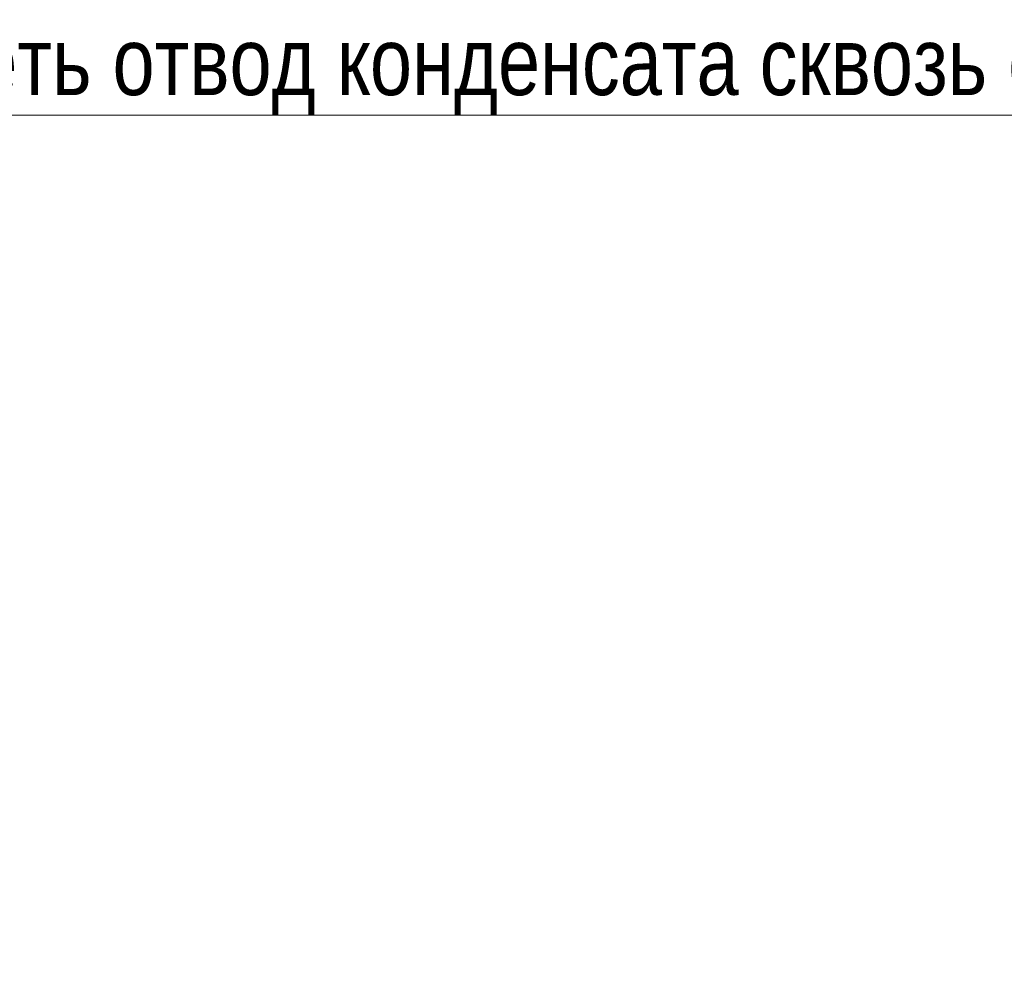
# Model space of a CAD drawing. Header units: millimetres. Extents: x -57464382 to 30606835, y -92609 to 65084.
# Tile 53 of 256: x -111578 to -109834, y -3545 to -1847. Entities that reach past the tile are written whole.
import ezdxf
from ezdxf import colors
from ezdxf.entities.mleader import LeaderData, LeaderLine
from ezdxf.math import Vec2, Vec3

# ---------------------------------------------------------------- set-up
doc = ezdxf.new("R2010")
doc.units = ezdxf.units.MM
doc.layers.get('0').update_dxf_attribs({"lineweight": 0})
doc.layers.add('ОВиК', color=7, linetype='Continuous')
doc.styles.add('_ТЕКСТОВЫЙ', font='arial.ttf', dxfattribs={"width": 0.8})

# ---------------------------------------------------------------- blocks, each defined once
blk = doc.blocks.new('_Dot')
at = {"color": 0, "linetype": 'ByBlock', "lineweight": -2}
blk.add_line((-0.5, 0), (-1, 0), dxfattribs=at)
at = {"color": 0, "linetype": 'ByBlock', "const_width": 0.5}
blk.add_lwpolyline([(-0.25, 0, 1), (0.25, 0, 1)], format="xyb", close=True, dxfattribs=at)

msp = doc.modelspace()

# ---------------------------------------------------------------- leaders
at = {"layer": 'ОВиК', "lineweight": 18}
ml = msp.add_multileader_mtext('Standard', dxfattribs=at)
ml.set_content('Предусмотреть отвод конденсата сквозь стену на благоустроенную территорию', color=256, style='_ТЕКСТОВЫЙ')
ml.set_leader_properties(lineweight=0)
ml.set_arrow_properties(name='DOT')
ml.build(insert=Vec2(0, 0))
ml.multileader.update_dxf_attribs({"text_left_attachment_type": 6, "text_right_attachment_type": 6, "dogleg_length": 0.36, "arrow_head_size": 50, "scale": 100})
ctx = ml.context
ctx.base_point, ctx.scale, ctx.char_height, ctx.arrow_head_size, ctx.landing_gap_size, ctx.plane_origin = Vec3(-112517.7, -2015.9), 100, 120, 50, 100, Vec3(-101410.8, 197.5)
ctx.left_attachment, ctx.right_attachment, ctx.attachment_type = 6, 6, 2
notes = []
notes.append((ctx, [(0, (1, 1, 0), (-109573.6, -2015.9), (-1, 0), 205.5, [(1, [(-108738.8, -4431), (-108819.2, -4431)], 0, [])])]))
ctx.mtext.insert, ctx.mtext.width, ctx.mtext.defined_height, ctx.mtext.flow_direction = Vec3(-112417.7, -1860.6), 2718.68, 534.1, 5
for ctx, leaders in notes:
    for number, flags, end, landing, length, lines in leaders:
        leader = LeaderData()
        leader.index, (leader.has_last_leader_line, leader.has_dogleg_vector, leader.attachment_direction) = number, flags
        leader.last_leader_point, leader.dogleg_vector, leader.dogleg_length = Vec3(end), Vec3(landing), length
        for number, points, colour, breaks in lines:
            line = LeaderLine()
            line.index, line.vertices, line.color, line.breaks = number, Vec3.list(points), colors.encode_raw_color(colour), breaks
            leader.lines.append(line)
        ctx.leaders.append(leader)

doc.saveas('drawing.dxf')
